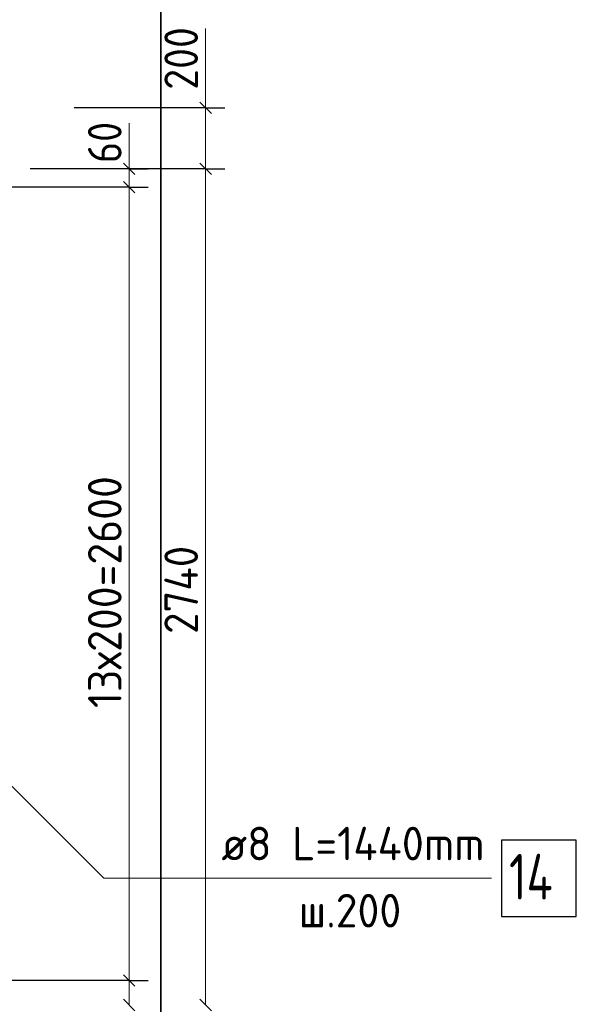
# Model space of a CAD drawing. Header units: millimetres. Extents: x 0 to 50400, y 0 to 35640.
# Tile 4 of 15: x 22786 to 27161, y 6498 to 14241. Entities that reach past the tile are written whole.
import ezdxf

# ---------------------------------------------------------------- set-up
doc = ezdxf.new("R2010")
doc.units = ezdxf.units.MM
doc.linetypes.add('______2', pattern=[324, 240, -84.00000000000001])
for name, color, linetype, lineweight in [('Standard', 7, 'Continuous', 25), ('Позиционная метка линия выноска', 7, 'Continuous', 13), ('Размерная линия_ общее', 7, 'Continuous', 13)]:
    doc.layers.add(name, color=color, linetype=linetype, lineweight=lineweight)
doc.layers.add('Размерная выноска', color=7, linetype='Continuous')
doc.layers.add('Стена Хомут', color=7, linetype='______2', true_color=0xa0a0a0)
doc.styles.add('ISOCPEUR', font='txt')

msp = doc.modelspace()

# ---------------------------------------------------------------- linework, layer by layer
at = {"layer": 'Standard', "color": 7, "linetype": 'Continuous', "lineweight": 25, "transparency": 33554687}
for p, q in [((23601.59912109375, 13113.59619140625), (23691.59912109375, 13023.59619140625)), ((23601.59912109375, 12969.5947265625), (23691.59912109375, 12879.5947265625)), ((23601.59912109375, 6729.5947265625), (23691.59912109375, 6639.5947265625)), ((23601.59912109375, 6537.59765625), (23691.59912109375, 6447.59765625))]:
    msp.add_line(p, q, dxfattribs=at)
at = {"layer": 'Standard', "color": 7, "linetype": 'Continuous', "lineweight": 13, "transparency": 33554687}
for p, q in [((23646.59912109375, 13068.59619140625), (23646.59912109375, 13158.59619140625)), ((23646.59912109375, 12924.5947265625), (23646.59912109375, 6684.5947265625)), ((23646.59912109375, 6684.5947265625), (23646.59912109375, 6492.59765625))]:
    msp.add_line(p, q, dxfattribs=at)
at = {"layer": 'Standard', "color": 7, "linetype": 'Continuous', "lineweight": -3, "transparency": 33554687}
for p, q in [((23646.59912109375, 13068.59619140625), (23496.59912109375, 13068.59619140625)), ((23646.59912109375, 13068.59619140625), (23796.59912109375, 13068.59619140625)), ((23646.59912109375, 12924.5947265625), (23496.59912109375, 12924.5947265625)), ((23646.59912109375, 12924.5947265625), (23796.59912109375, 12924.5947265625)), ((23646.59912109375, 6684.5947265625), (23496.59912109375, 6684.5947265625)), ((23646.59912109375, 6684.5947265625), (23796.59912109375, 6684.5947265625))]:
    msp.add_line(p, q, dxfattribs=at)
at = {"layer": 'Standard', "color": 254, "linetype": 'Continuous', "lineweight": 35, "true_color": 0xc4c4ff, "transparency": 33554687}
msp.add_lwpolyline([(5391.87744140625, 5057.75390625), (23895.88623046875, 5057.75390625), (23895.88623046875, 15040.20263671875), (5391.87744140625, 15040.20263671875), (5391.87744140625, 5057.75390625)], dxfattribs=at)
at = {"layer": 'Standard', "color": 7, "linetype": 'Continuous', "lineweight": -3, "transparency": 33554687}
for points in [[(23646.59912109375, 13068.59619140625), (23626.201171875, 13068.59619140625), (23626.201171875, 13068.59619140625), (23626.201171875, 13068.59619140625), (23626.201171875, 13068.59619140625), (22868.07861328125, 13068.59619140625)], [(23646.59912109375, 12924.5947265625), (23626.201171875, 12924.5947265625), (23626.201171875, 12924.5947265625), (23626.201171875, 12924.5947265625), (23626.201171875, 12924.5947265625), (22484.06982421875, 12924.5947265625)], [(23646.59912109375, 6684.5947265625), (23626.201171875, 6684.5947265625), (23626.201171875, 6684.5947265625), (22451.40380859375, 6684.5947265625)]]:
    msp.add_lwpolyline(points, dxfattribs=at)
at = {"layer": 'Standard', "color": 7, "linetype": 'Continuous', "lineweight": 13, "transparency": 33554687}
msp.add_lwpolyline([(23646.59912109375, 13068.59619140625), (23646.59912109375, 13021.14294257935), (23646.59912109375, 13021.14294257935), (23646.59912109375, 12924.5947265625)], dxfattribs=at)
at = {"layer": 'Позиционная метка линия выноска', "color": 7, "linetype": 'Continuous', "lineweight": 13, "transparency": 33554687}
msp.add_lwpolyline([(22354.97314453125, 8580.498046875), (23445.91552734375, 7489.56298828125), (26493.46435546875, 7489.56298828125)], dxfattribs=at)
at = {"layer": 'Размерная выноска', "color": 7, "linetype": 'Continuous', "lineweight": 13, "transparency": 33554687}
msp.add_line((24247.0458984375, 13548.59619140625), (24247.0458984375, 14172.59765625), dxfattribs=at)
at = {"layer": 'Размерная выноска', "color": 251, "linetype": 'Continuous', "lineweight": 13, "true_color": 0x656565, "transparency": 33554687}
msp.add_line((23646.59912109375, 13068.59619140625), (23646.59912109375, 13428.59619140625), dxfattribs=at)
at = {"layer": 'Размерная линия_ общее', "color": 7, "linetype": 'Continuous', "lineweight": 13, "transparency": 33554687}
for p, q in [((24247.0458984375, 13548.59619140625), (24247.0458984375, 13638.59619140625)), ((24247.0458984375, 13548.59619140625), (24247.0458984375, 13068.59619140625)), ((24247.0458984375, 13068.59619140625), (24247.0458984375, 6492.59765625))]:
    msp.add_line(p, q, dxfattribs=at)
at = {"layer": 'Размерная линия_ общее', "color": 7, "linetype": 'Continuous', "lineweight": 25, "transparency": 33554687}
for p, q in [((24202.0458984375, 13593.59619140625), (24292.0458984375, 13503.59619140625)), ((24202.0458984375, 13113.59619140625), (24292.0458984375, 13023.59619140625)), ((24202.0458984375, 6537.59765625), (24292.0458984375, 6447.59765625))]:
    msp.add_line(p, q, dxfattribs=at)
at = {"layer": 'Размерная линия_ общее', "color": 7, "linetype": 'Continuous', "lineweight": -3, "transparency": 33554687}
for p, q in [((24247.0458984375, 13548.59619140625), (24097.05322265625, 13548.59619140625)), ((24247.0458984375, 13548.59619140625), (24397.05322265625, 13548.59619140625)), ((24247.0458984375, 13068.59619140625), (24097.05322265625, 13068.59619140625)), ((24247.0458984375, 13068.59619140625), (24397.05322265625, 13068.59619140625))]:
    msp.add_line(p, q, dxfattribs=at)
for points in [[(24247.0458984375, 13548.59619140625), (24226.64794921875, 13548.59619140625), (24226.64794921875, 13548.59619140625), (24226.64794921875, 13548.59619140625), (24226.64794921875, 13548.59619140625), (23214.60205078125, 13548.59619140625)], [(24247.0458984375, 13068.59619140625), (24226.64794921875, 13068.59619140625), (24226.64794921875, 13068.59619140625), (24226.64794921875, 13068.59619140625), (24226.64794921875, 13068.59619140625), (23214.60205078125, 13068.59619140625)]]:
    msp.add_lwpolyline(points, dxfattribs=at)
at = {"layer": 'Стена Хомут', "color": 7, "linetype": 'Continuous', "lineweight": 25, "transparency": 33554687}
msp.add_lwpolyline([(26572.6611328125, 7189.5556640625), (27160.6640625, 7189.5556640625), (27160.6640625, 7789.5556640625), (26572.6611328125, 7789.5556640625), (26572.6611328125, 7189.5556640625)], dxfattribs=at)

# ---------------------------------------------------------------- texts
at = {"layer": 'Standard', "color": 7, "linetype": 'Continuous', "lineweight": 25, "transparency": 33554687, "char_height": 264.0000057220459, "attachment_point": 7, "rotation": 90.00000250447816, "style": 'ISOCPEUR'}
for s, insert, width in [('\\W0.87;60', (23586.6064453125, 13113.59619140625), 484.7085571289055), ('\\W0.95;13х200=2600', (23586.6064453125, 8827.80029296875), 2103.743324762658)]:
    msp.add_mtext(s, dxfattribs=dict(at, insert=insert, width=width))
at = {"layer": 'Размерная линия_ общее', "color": 7, "linetype": 'Continuous', "lineweight": 25, "transparency": 33554687, "char_height": 264.0000057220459, "attachment_point": 7, "rotation": 90.00000250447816, "style": 'ISOCPEUR'}
for s, insert, width in [('\\W0.91;200', (24187.05322265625, 13689.5947265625), 674.3771229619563), ('\\W0.93;2740', (24187.05322265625, 9410.9912109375), 888.4551411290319)]:
    msp.add_mtext(s, dxfattribs=dict(at, insert=insert, width=width))
at = {"layer": 'Стена Хомут', "color": 7, "linetype": 'Continuous', "lineweight": 13, "transparency": 33554687, "attachment_point": 7, "style": 'ISOCPEUR'}
for s, insert, char_height, width in [('\\W0.96;ø8 L=1440mm ', (24371.2353515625, 7630.3564453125), 264.0000057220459, 2448.578676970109), ('\\W0.76;14', (26632.66845703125, 7321.56005859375), 360, 605.4707605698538), ('\\W0.95;ш.200 ', (24978.427734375, 7102.36083984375), 264.0000057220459, 1154.563405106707)]:
    msp.add_mtext(s, dxfattribs=dict(at, insert=insert, char_height=char_height, width=width))

doc.saveas('drawing.dxf')
